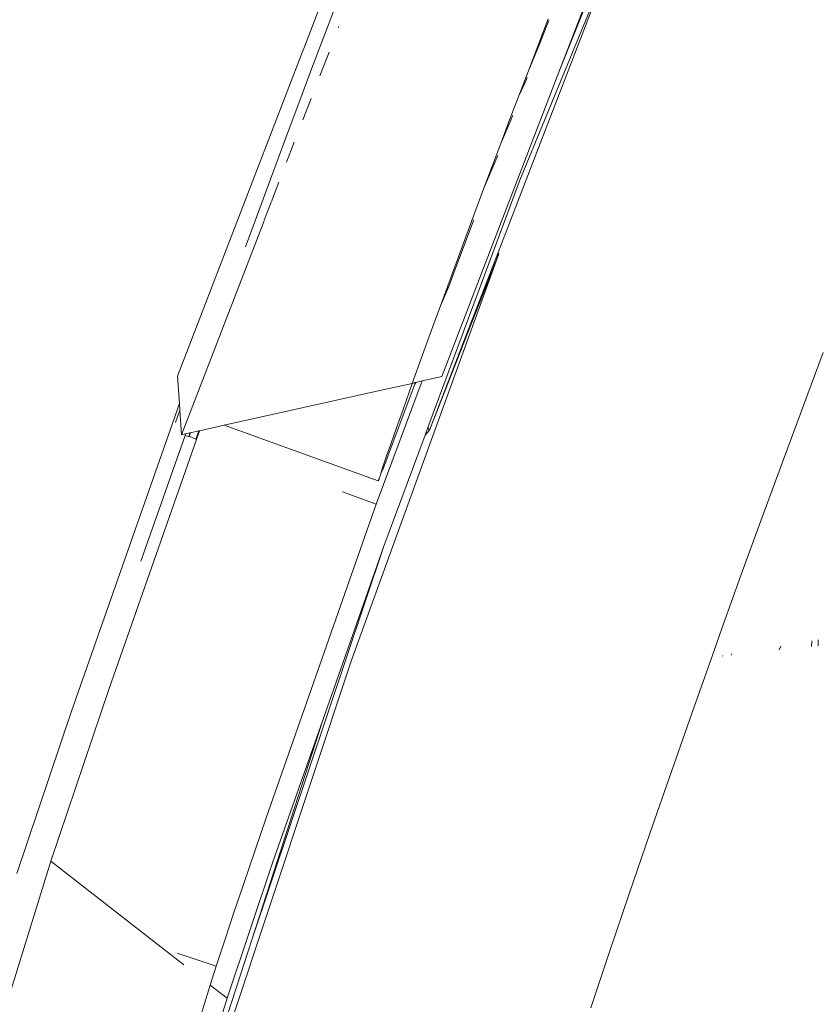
# Model space of a CAD drawing. Header units: millimetres. Extents: x 504675 to 860349, y -23215 to 63575.
# Tile 63 of 177: x 590920 to 590963, y 33372 to 33425. Entities that reach past the tile are written whole.
import ezdxf

# ---------------------------------------------------------------- set-up
doc = ezdxf.new("R2010")
doc.units = ezdxf.units.MM
doc.header["$LTSCALE"] = 10
doc.linetypes.add('LEVEL-F-OVERALL LAYOUT$0$HIDDEN', pattern=[0.375, 0.25, -0.125])
doc.layers.add('ARCH', color=8, linetype='CONTINUOUS', lineweight=0)
doc.layers.add('furniture', color=8, linetype='CONTINUOUS', lineweight=5)
doc.layers.add('LEVEL-F-OVERALL LAYOUT$0$DASH1L', color=8, linetype='LEVEL-F-OVERALL LAYOUT$0$HIDDEN')

# ---------------------------------------------------------------- blocks, each defined once
blk = doc.blocks.new('ARCH')
at = {"layer": 'LEVEL-F-OVERALL LAYOUT$0$DASH1L'}
h = blk.add_hatch(dxfattribs=at)
h.set_pattern_fill('ANGLE', color=8, scale=10, angle=352.0664)
h.set_pattern_definition([(352.0664444, (-404119.055, 373340.98), (9.6410197, 69.1814516), [50.8, -19.05]), (82.0664444, (-404119.055, 373340.98), (-69.1814516, 9.6410197), [50.8, -19.05])])
edge = h.paths.add_edge_path(flags=16)
edge.add_line((572074.712, 35847.062), (602196.904, 29528.217))
edge.add_line((602196.904, 29528.217), (599472.63, 39352.005))
edge.add_arc((597545.364, 38817.547), 2000, 15.499436, 89.998351)
edge.add_line((597545.422, 40817.547), (573256.113, 40817.547))
edge.add_arc((576210.344, 22394.182), 18658.72, 99.1099624, 106.6903327)
edge.add_line((570851.58, 40266.829), (572074.712, 35847.062))
h.paths.add_polyline_path([(583373.777, 40815.973), (583374.097, 40875.042), (586424.097, 40859.112), (586423.937, 40815.973)], flags=16)
h.paths.add_polyline_path([(600840.891, 34605.132), (600792.778, 34591.523), (599497.965, 39260.646), (599546.078, 39274.255)])
h.paths.add_polyline_path([(587210.4, 32671.778), (587194.965, 32598.383), (582692.955, 33542.787), (582708.389, 33616.182)])
edge = h.paths.add_edge_path()
edge.add_line((572071.73, 35387.893), (601863.317, 29138.4))
edge.add_arc((601986.5, 29725.619), 600, 258.152638, 375.499436)
edge.add_line((602564.68, 29885.956), (599906.265, 39472.258))
edge.add_arc((597545.364, 38817.547), 2450, 15.499436, 89.998351)
edge.add_line((597545.435, 41267.547), (573220.478, 41267.547))
edge.add_arc((576210.344, 22394.182), 19108.72, 99.0018321, 106.2358191)
edge.add_arc((571035.465, 40164.758), 600, 106.235819, 195.468967)
edge.add_line((570457.2, 40004.728), (571616.648, 35815.082))
edge.add_arc((572194.913, 35975.111), 600, 195.468967, 258.152638)
h.paths.add_polyline_path([(587210.4, 32671.778), (587195.409, 32600.494), (587195.432, 32600.49)])
at = {"layer": 'furniture'}
for p, q in [((590935.057, 33423.078), (590943.259, 33444.374)), ((590948.669, 33421.815), (590955.389, 33439.292)), ((590955.626, 33439.221), (590948.669, 33421.815)), ((590951.691, 33428.438), (590945.418, 33412.182)), ((590946.585, 33416.036), (590951.691, 33428.438)), ((590936.918, 33425.789), (590936.405, 33424.446)), ((590936.405, 33424.446), (590935.909, 33423.14)), ((590947.036, 33421.881), (590948.1, 33424.65)), ((590948.014, 33424.292), (590948.121, 33424.566)), ((590936.9, 33424.179), (590936.926, 33424.245)), ((590947.704, 33423.472), (590948.014, 33424.292)), ((590947.599, 33423.204), (590947.704, 33423.472)), ((590935.005, 33422.947), (590928.318, 33405.579)), ((590935.057, 33423.078), (590935.005, 33422.947)), ((590935.909, 33423.14), (590935.429, 33421.871)), ((590935.913, 33421.617), (590936.399, 33422.879)), ((590947.036, 33421.881), (590947.599, 33423.204)), ((590935.429, 33421.871), (590934.966, 33420.641)), ((590942.42, 33405.563), (590948.669, 33421.815)), ((590946.528, 33420.552), (590947.036, 33421.881)), ((590946.528, 33420.552), (590946.863, 33421.257)), ((590946.863, 33421.257), (590946.968, 33421.528)), ((590934.088, 33418.295), (590934.966, 33420.641)), ((590935.006, 33419.264), (590935.441, 33420.394)), ((590946.037, 33419.26), (590946.528, 33420.552)), ((590945.563, 33418.005), (590946.037, 33419.26)), ((590945.563, 33418.005), (590946.103, 33419.238)), ((590946.103, 33419.238), (590946.206, 33419.505)), ((590933.274, 33416.103), (590934.088, 33418.295)), ((590934.135, 33417.006), (590934.543, 33418.064)), ((590944.661, 33415.608), (590945.563, 33418.005)), ((590944.661, 33415.608), (590945.304, 33417.106)), ((590945.304, 33417.106), (590945.403, 33417.363)), ((590932.524, 33414.068), (590933.274, 33416.103)), ((590941.677, 33402.836), (590946.585, 33416.036)), ((590933.325, 33414.904), (590933.723, 33415.935)), ((590943.824, 33413.362), (590944.661, 33415.608)), ((590932.943, 33413.912), (590933.309, 33414.862)), ((590928.528, 33402.457), (590932.928, 33413.874)), ((590931.944, 33412.483), (590932.524, 33414.068)), ((590944.034, 33413.703), (590944.123, 33413.935)), ((590943.051, 33411.271), (590943.824, 33413.362)), ((590943.116, 33411.233), (590944.034, 33413.703)), ((590945.465, 33412.119), (590937.597, 33390.432)), ((590941.759, 33402.7), (590945.465, 33412.119)), ((590945.348, 33412), (590941.759, 33402.7)), ((590945.418, 33412.182), (590945.348, 33412)), ((590945.465, 33412.119), (590945.348, 33412)), ((590945.418, 33412.182), (590945.465, 33412.119)), ((590942.341, 33409.335), (590943.051, 33411.271)), ((590943.043, 33411.042), (590943.116, 33411.233)), ((590942.827, 33410.456), (590943.043, 33411.042)), ((590942.341, 33409.335), (590942.827, 33410.456)), ((590942.009, 33408.426), (590942.341, 33409.335)), ((590941.393, 33406.728), (590942.009, 33408.426)), ((590940.839, 33405.189), (590941.393, 33406.728)), ((590962.773, 33406.847), (590961.716, 33404.025)), ((590928.318, 33405.579), (590928.417, 33404.117)), ((590941.362, 33405.326), (590942.42, 33405.563)), ((590938.918, 33398.753), (590941.362, 33405.326)), ((590939.118, 33404.824), (590940.839, 33405.189)), ((590939.613, 33401.516), (590940.969, 33405.165)), ((590940.347, 33403.813), (590940.839, 33405.189)), ((590940.839, 33405.189), (590940.999, 33405.245)), ((590940.969, 33405.165), (590941.024, 33405.25)), ((590940.999, 33405.245), (590940.969, 33405.165)), ((590940.999, 33405.245), (590941.024, 33405.25)), ((590941.024, 33405.25), (590941.362, 33405.326)), ((590930.794, 33402.963), (590939.118, 33404.824)), ((590922.656, 33387.713), (590928.417, 33404.117)), ((590928.417, 33404.117), (590928.44, 33403.774)), ((590961.716, 33404.025), (590960.646, 33401.141)), ((590928.44, 33403.774), (590928.202, 33403.117)), ((590928.44, 33403.774), (590928.528, 33402.457)), ((590940, 33402.834), (590940.347, 33403.813)), ((590929.49, 33402.672), (590930.794, 33402.963)), ((590939.029, 33399.995), (590930.794, 33402.963)), ((590939.709, 33402.01), (590940, 33402.834)), ((590941.528, 33402.435), (590941.677, 33402.836)), ((590941.677, 33402.836), (590941.759, 33402.7)), ((590928.712, 33402.423), (590926.355, 33395.711)), ((590928.528, 33402.457), (590928.742, 33402.505)), ((590928.742, 33402.505), (590928.712, 33402.423)), ((590928.891, 33402.359), (590928.712, 33402.423)), ((590928.742, 33402.505), (590928.962, 33402.554)), ((590928.934, 33402.374), (590928.891, 33402.359)), ((590928.924, 33402.347), (590928.934, 33402.374)), ((590928.934, 33402.374), (590929.002, 33402.563)), ((590928.962, 33402.554), (590928.934, 33402.374)), ((590929.284, 33402.217), (590928.934, 33402.374)), ((590928.962, 33402.554), (590929.002, 33402.563)), ((590929.002, 33402.563), (590929.444, 33402.662)), ((590929.444, 33402.662), (590929.284, 33402.217)), ((590929.325, 33402.202), (590929.49, 33402.672)), ((590929.444, 33402.662), (590929.49, 33402.672)), ((590939.328, 33396.517), (590941.528, 33402.435)), ((590941.759, 33402.7), (590941.528, 33402.435)), ((590924.66, 33388.918), (590929.325, 33402.202)), ((590929.325, 33402.202), (590929.284, 33402.217)), ((590939.473, 33401.335), (590939.709, 33402.01)), ((590939.289, 33400.803), (590939.473, 33401.335)), ((590939.613, 33401.516), (590939.426, 33401.018)), ((590939.155, 33400.409), (590939.289, 33400.803)), ((590939.426, 33401.018), (590939.273, 33400.611)), ((590960.646, 33401.141), (590959.565, 33398.196)), ((590939.154, 33400.301), (590939.069, 33400.147)), ((590939.155, 33400.409), (590939.154, 33400.301)), ((590939.273, 33400.611), (590939.155, 33400.409)), ((590939.072, 33400.094), (590939.029, 33399.995)), ((590939.069, 33400.147), (590939.072, 33400.094)), ((590938.918, 33398.753), (590937.113, 33399.402)), ((590933.038, 33382.012), (590938.918, 33398.753)), ((590959.565, 33398.196), (590958.472, 33395.188)), ((590932.288, 33375.549), (590939.328, 33396.517)), ((590936.066, 33387.229), (590939.328, 33396.517)), ((590958.472, 33395.188), (590957.37, 33392.123)), ((590957.37, 33392.123), (590956.821, 33390.585)), ((590962.171, 33391.451), (590962.149, 33391.159)), ((590962.498, 33391.196), (590962.511, 33391.506)), ((590957.891, 33390.758), (590957.868, 33390.698)), ((590960.43, 33390.974), (590960.505, 33391.182)), ((590937.597, 33390.432), (590928.039, 33361.705)), ((590955.881, 33387.931), (590956.821, 33390.585)), ((590957.407, 33390.68), (590957.395, 33390.647)), ((590921.547, 33379.701), (590924.66, 33388.918)), ((590919.728, 33379.036), (590922.656, 33387.713)), ((590955.881, 33387.931), (590954.675, 33384.491)), ((590936.066, 33387.229), (590932.288, 33375.549)), ((590933.39, 33379.606), (590936.066, 33387.229)), ((590954.675, 33384.491), (590953.523, 33381.169)), ((590933.038, 33382.012), (590931.829, 33378.464)), ((590953.523, 33381.169), (590952.423, 33377.959)), ((590908.359, 33337.387), (590921.547, 33379.701)), ((590921.547, 33379.701), (590928.657, 33374.169)), ((590930.956, 33372.381), (590933.39, 33379.606)), ((590931.323, 33376.961), (590931.829, 33378.464)), ((590952.423, 33377.959), (590951.373, 33374.861)), ((590931.323, 33376.961), (590930.866, 33375.595)), ((590932.288, 33375.549), (590926.769, 33358.489)), ((590930.866, 33375.595), (590930.371, 33374.102)), ((590930.371, 33374.102), (590928.296, 33374.789)), ((590951.373, 33374.861), (590950.371, 33371.876)), ((590930.053, 33373.083), (590930.371, 33374.102)), ((590922.006, 33347.091), (590930.053, 33373.083)), ((590930.053, 33373.083), (590930.956, 33372.381)), ((590923.404, 33348.085), (590930.956, 33372.381))]:
    blk.add_line(p, q, dxfattribs=at)

msp = doc.modelspace()

# ---------------------------------------------------------------- block references
at = {"layer": 'ARCH'}
msp.add_blockref('ARCH', (0, 0), dxfattribs=at)

doc.saveas('drawing.dxf')
